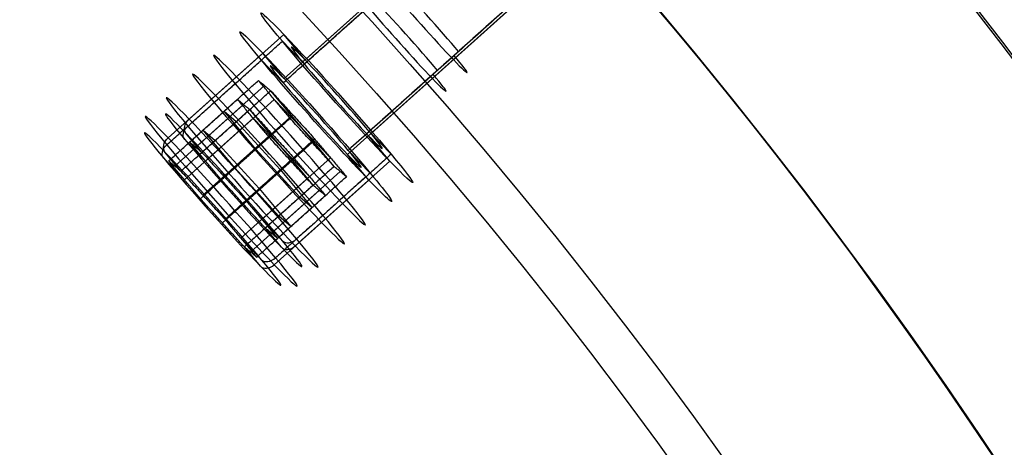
# Model space of a CAD drawing. Header units: millimetres. Extents: x -257 to 273, y -282 to 246.
# Tile 252 of 256: x 143 to 186, y 126 to 145. Entities that reach past the tile are written whole.
import ezdxf

# ---------------------------------------------------------------- set-up
doc = ezdxf.new("R2010")
doc.units = ezdxf.units.MM
doc.layers.add('Layer 01', color=7, linetype='Continuous', true_color=0x000000)

# ---------------------------------------------------------------- blocks, each defined once
blk = doc.blocks.new('M6 x 35 Socket head cap screw')
at = {"layer": 'Layer 01', "color": 254, "true_color": 0xcad1ee}
for p, q in [((-4.429999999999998, 41), (-2.944486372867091, 41)), ((-2.208364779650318, 37.00000000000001, -1.275), (-2.208364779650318, 41, -1.275)), ((-2.208364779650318, 37.00000000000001, 1.275), (-2.208364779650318, 41, 1.275)), ((0, 41, 4.429999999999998), (0, 41, 2.549999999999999)), ((0, 41, -2.550000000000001), (0, 41, -4.429999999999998)), ((4.440892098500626e-16, 37.00000000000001, -2.550000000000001), (4.440892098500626e-16, 41, -2.550000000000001)), ((-4.440892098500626e-16, 37.00000000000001, 2.55), (-4.440892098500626e-16, 41, 2.55)), ((2.208364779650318, 37.00000000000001, -1.275), (2.208364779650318, 41, -1.275)), ((2.208364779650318, 37.00000000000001, 1.274999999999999), (2.208364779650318, 41, 1.274999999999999)), ((2.944486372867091, 41), (4.429999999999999, 41)), ((-4.929999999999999, 40.5), (-4.929999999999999, 35)), ((4.929999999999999, 40.5), (4.929999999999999, 35)), ((-1.472243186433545, 39, -2.55), (-2.944486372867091, 39)), ((-2.944486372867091, 39), (-1.472243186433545, 39, 2.55)), ((1.472243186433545, 39, -2.550000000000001), (-1.472243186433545, 39, -2.55)), ((-1.472243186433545, 39, 2.55), (1.472243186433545, 39, 2.549999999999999)), ((2.944486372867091, 39), (1.472243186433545, 39, -2.55)), ((1.472243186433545, 39, 2.549999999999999), (2.94448637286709, 39)), ((-2.944486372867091, 37.00000000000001), (2.94448637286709, 37.00000000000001)), ((0, 37.00000000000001, -2.550000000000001), (0, 37.00000000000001, 2.55)), ((-4.929999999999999, 35), (-2.950000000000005, 35)), ((-2.950000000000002, 35), (-2.950000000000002, 25.37499999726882)), ((0, 35, -4.929999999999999), (0, 35, -2.950000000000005)), ((0, 35, 2.950000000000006), (0, 35, 4.93)), ((2.950000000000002, 35), (2.950000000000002, 25.87499999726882)), ((2.950000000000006, 35), (4.93, 35))]:
    blk.add_line(p, q, dxfattribs=at)
blk.add_arc((-4.429999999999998, 40.5), 0.5, 90, 180, dxfattribs=at)
at = {"layer": 'Layer 01', "color": 254, "true_color": 0xcad1ee, "extrusion": (0, -1, 0)}
for centre, radius, start, end in [((0, 0, -41), 4.429999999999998, 90.00000000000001, 270), ((0, 0, -41), 4.429999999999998, 270, 90), ((2.736911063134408e-48, 3.900309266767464e-65, -40.5), 4.929999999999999, 90.00000000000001, 270), ((0, 0, -40.5), 4.929999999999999, 270, 90), ((0, 0, -37.75), 4.929999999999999, 90, 270), ((0, 0, -37.75), 4.929999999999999, 270, 89.99999999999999), ((0, 0, -35), 2.950000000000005, 90, 270), ((0, 0, -35), 2.950000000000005, 270, 90), ((0, 0, -30.06249999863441), 2.950000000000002, 90, 270), ((0, 0, -29.81249999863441), 2.950000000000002, 270, 89.99999999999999)]:
    blk.add_arc(centre, radius, start, end, dxfattribs=at)
at = {"layer": 'Layer 01', "color": 254, "true_color": 0xcad1ee, "extrusion": (1, 0, 0)}
blk.add_arc((40.5, 4.429999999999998), 0.5, 0, 90, dxfattribs=at)
at = {"layer": 'Layer 01', "color": 254, "true_color": 0xcad1ee, "extrusion": (-1, 0, 0)}
blk.add_arc((-40.5, -4.429999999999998), 0.5, 180, 270, dxfattribs=at)
at = {"layer": 'Layer 01', "color": 254, "true_color": 0xcad1ee, "extrusion": (0, 0, -1)}
blk.add_arc((-4.429999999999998, 40.5), 0.5, 90, 180, dxfattribs=at)
at = {"layer": 'Layer 01', "color": 254, "true_color": 0xcad1ee, "extrusion": (0, 1, 0)}
for centre, start, end in [((0, 4.440892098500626e-16, 35), 270, 90), ((0, -4.440892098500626e-16, 35), 90.00000000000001, 270)]:
    blk.add_arc(centre, 4.929999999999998, start, end, dxfattribs=at)
at = {"layer": 'Layer 01', "color": 254, "true_color": 0xcad1ee}
for points in [[(-1.472243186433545, 41, -2.55), (-2.94448637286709, 41)], [(-2.94448637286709, 37.00000000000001), (-2.94448637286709, 41)], [(-2.94448637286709, 41), (-1.472243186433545, 41, 2.55)], [(1.472243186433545, 41, -2.550000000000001), (-1.472243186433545, 41, -2.55)], [(-1.472243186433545, 41, 2.55), (1.472243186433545, 41, 2.549999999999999)], [(-1.472243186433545, 41, -2.55), (-1.472243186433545, 37.00000000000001, -2.55)], [(-1.472243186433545, 41, 2.55), (-1.472243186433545, 37.00000000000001, 2.55)], [(1.472243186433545, 41, -2.550000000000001), (1.472243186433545, 37.00000000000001, -2.550000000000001)], [(2.94448637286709, 41), (1.472243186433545, 41, -2.550000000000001)], [(1.472243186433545, 41, 2.549999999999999), (2.94448637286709, 41)], [(1.472243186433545, 41, 2.549999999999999), (1.472243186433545, 37.00000000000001, 2.549999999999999)], [(2.94448637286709, 41), (2.94448637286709, 37.00000000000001)], [(-2.77333911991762e-32, 40.5, 4.929999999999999), (0, 35, 4.929999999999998)], [(0, 35, -4.929999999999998), (0, 40.5, -4.929999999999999)], [(-1.472243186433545, 37.00000000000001, -2.55), (-2.94448637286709, 37.00000000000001)], [(-2.94448637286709, 37.00000000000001), (-1.472243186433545, 37.00000000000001, 2.55)], [(1.472243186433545, 37.00000000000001, -2.550000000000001), (-1.472243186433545, 37.00000000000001, -2.55)], [(-1.472243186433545, 37.00000000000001, 2.55), (1.472243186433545, 37.00000000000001, 2.549999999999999)], [(2.94448637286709, 37.00000000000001), (1.472243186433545, 37.00000000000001, -2.550000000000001)], [(1.472243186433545, 37.00000000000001, 2.549999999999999), (2.94448637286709, 37.00000000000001)], [(0, 35, 2.950000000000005), (0, 25.62499999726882, 2.950000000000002)], [(0, 25.12499999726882, -2.950000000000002), (0, 35, -2.950000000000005)]]:
    blk.add_open_spline(points, degree=1, dxfattribs=at)
blk = doc.blocks.new('Verpan Serie 430 Chair_Sæderamme til Serie430_Vink')
at = {"layer": 'Layer 01', "color": 254, "true_color": 0xcad1ee, "extrusion": (0, -1, 0)}
for centre, radius, start, end in [((0, 1.4210854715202e-14), 201.9999999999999, 270, 90), ((3.581135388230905e-12, -1.4210854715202e-14), 225.9999999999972, 320.5634955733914, 39.43650442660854), ((0, 1.4210854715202e-14, 55), 203.9206423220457, 270, 90)]:
    blk.add_arc(centre, radius, start, end, dxfattribs=at)
at = {"layer": 'Layer 01', "color": 254, "true_color": 0xcad1ee, "extrusion": (0, 1, 0)}
for centre, radius, start, end in [((0, 0, -27.5), 226, 140.4684851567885, 219.5315148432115), ((-7.958078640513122e-13, -3.428716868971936e-14, -55), 225.9999999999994, 140.3435993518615, 219.6564006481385)]:
    blk.add_arc(centre, radius, start, end, dxfattribs=at)
blk = doc.blocks.new('Vepan Serie 430 - Upholstery')
at = {"layer": 'Layer 01', "color": 250, "true_color": 0x404040, "extrusion": (0, 1, 0)}
for centre, radius, start in [((0, 0, 65.31867317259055), 224.3445888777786, 180), ((0, 0, 64.32239075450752), 224.258441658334, 180), ((8.758115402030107e-47, 1.486413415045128e-63, 61.33354350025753), 229, 90.00000000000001), ((0, 0, 60.33354350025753), 227, 90.00000000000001), ((0, 1.192776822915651e-62, 58.80811796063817), 228.7132495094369, 90.00000000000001), ((0, 1.253938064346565e-63, 57.9760676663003), 229.2679497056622, 90.00000000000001), ((0, 0), 227.6, 90.00000000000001), ((0, 1.122112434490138e-63, -1.000000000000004), 227.6000000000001, 90.00000000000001)]:
    blk.add_arc(centre, radius, start, 270, dxfattribs=at)
at = {"layer": 'Layer 01', "color": 250, "true_color": 0x404040, "extrusion": (0, -1, 0)}
for centre, radius, end in [((0, 0, -61.33354350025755), 229.1000000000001, 90), ((0, 0, -61.33354350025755), 228, 90), ((0, 0, -61.33354350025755), 227, 90), ((0, 0, -60.83354350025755), 228, 90.00000000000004), ((0, 0, -60.83354350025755), 227, 89.99999999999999), ((0, 0, -60.33354350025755), 230.1000000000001, 90), ((0, 1.4210854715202e-14, -60.33354350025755), 228.0000000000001, 90), ((0, 0, -60.33354350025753), 229.1000000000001, 90), ((0, 0, -59.83354350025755), 230.1000000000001, 89.99999999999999), ((0, 0, -59.83354350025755), 229.1000000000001, 89.99999999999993), ((0, 0, -59.33354350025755), 230.1000000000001, 90), ((0, 0, -59.33354350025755), 229.1000000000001, 90), ((0, 0, -58.91751835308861), 228.8773500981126, 90), ((0, 0, -58.08546805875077), 229.4320502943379, 90), ((0, 0, -56.72799222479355), 227.6, 90), ((0, 0, -56.72799222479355), 228.6, 90), ((0, 0, -56.72799222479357), 227.6, 90), ((0, 0, -56.72799222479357), 228.6, 90), ((0, 0, -28.36399611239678), 228.6, 89.99999999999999), ((0, 0, -28.36399611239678), 227.6, 90.00000000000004), ((0, 1.4210854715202e-14), 228.6000000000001, 90), ((0, 1.4210854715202e-14), 213.6000000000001, 90), ((0, 0, 0.5000000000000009), 213.6000000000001, 89.99999999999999), ((0, 1.4210854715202e-14, 1.000000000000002), 213.6000000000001, 90)]:
    blk.add_arc(centre, radius, 270, end, dxfattribs=at)
blk = doc.blocks.new('430 dining chair')
at = {"layer": 'Layer 01', "extrusion": (0.0712518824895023, 5.224313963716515e-20, 0.9974583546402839), "rotation": 270}
blk.add_blockref('Vepan Serie 430 - Upholstery', (-52.97558251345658, 3.874390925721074e-17), dxfattribs=at)
at = {"layer": 'Layer 01'}
blk.add_blockref('Verpan Serie 430 Chair_Sæderamme til Serie430_Vink', (0, 2.024417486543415), dxfattribs=at)
at = {"layer": 'Layer 01', "extrusion": (-0.4778661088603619, 0.7253003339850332, -0.4955637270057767), "rotation": 320.1451145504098}
blk.add_blockref('M6 x 35 Socket head cap screw', (-141.721489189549, -186.4421432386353, -11.27197213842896), dxfattribs=at)
at = {"layer": 'Layer 01', "extrusion": (-0.4778661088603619, 0.7253003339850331, -0.4955637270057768), "rotation": 320.1451145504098}
blk.add_blockref('M6 x 35 Socket head cap screw', (-123.2368957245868, -201.872948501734, -36.67295742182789), dxfattribs=at)

msp = doc.modelspace()

# ---------------------------------------------------------------- block references
at = {"layer": 'Layer 01', "extrusion": (0, -1, 2.288909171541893e-16)}
msp.add_blockref('430 dining chair', (7.500000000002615, 70.18634344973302, -7.477788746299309), dxfattribs=at)

doc.saveas('drawing.dxf')
